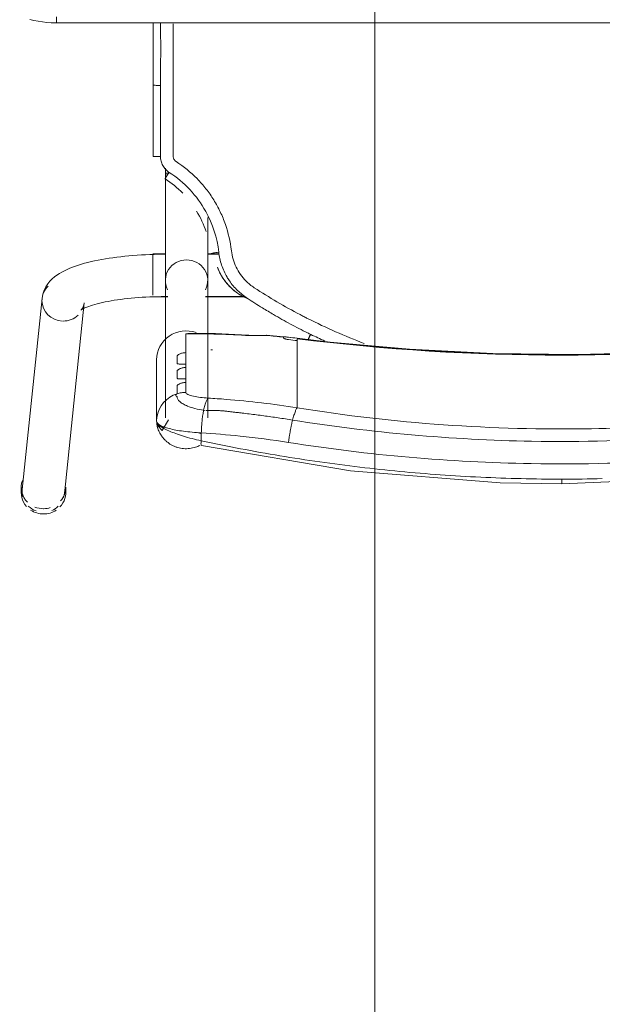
# Model space of a CAD drawing. Header units: metres. Extents: x 1.7 to 42.3, y -72.9 to -47.6.
# Tile 50 of 216: x 5.842 to 6.127, y -64.605 to -64.124. Entities that reach past the tile are written whole.
import ezdxf

# ---------------------------------------------------------------- set-up
doc = ezdxf.new("R2010")
doc.units = ezdxf.units.M
doc.layers.add('G-ANNO-SYMB', color=7, linetype='Continuous', lineweight=9)
doc.layers.add('I-FURN', color=7, linetype='Continuous', lineweight=18)

# ---------------------------------------------------------------- blocks, each defined once
blk = doc.blocks.new('ConjuntoParaAlunoTamanho6 - CJA06_ConjuntoParaAlunoTamanho6-V14-2PAV - FRIGORÍFICA')
at = {"layer": 'I-FURN', "color": 253, "true_color": 0xaaaaaa}
for p, q in [((0.24321, 0.29526), (0.23354, 0.20182)), ((0.24254, 0.29456), (0.24254, 0.29197)), ((0.2643, 0.29197), (0.2643, 0.29456)), ((0.25413, 0.19969), (0.2638, 0.29312)), ((0.17315, 0.25812), (0.17315, 0.19097)), ((0.19385, 0.19097), (0.19385, 0.25812)), ((0.19685, 0.25395), (0.19754, 0.2558)), ((0.1981, 0.22964), (0.1981, 0.25969)), ((0.12943, 0.2438), (0.12943, 0.25317)), ((0.17457, 0.25441), (0.17513, 0.25435)), ((0.19471, 0.25062), (0.1959, 0.25221)), ((0.1959, 0.25221), (0.19685, 0.25395)), ((0.12943, 0.24214), (0.12943, 0.2438)), ((0.12943, 0.24214), (0.12943, 0.23653)), ((0.18386, 0.23904), (0.18386, 0.24073)), ((0.12943, 0.23653), (0.12943, 0.23486)), ((0.12943, 0.23486), (0.12943, 0.22925)), ((0.18386, 0.23176), (0.18386, 0.23345)), ((0.12943, 0.22759), (0.12943, 0.22925)), ((0.12943, 0.22759), (0.12943, 0.22197)), ((0.12943, 0.22031), (0.12943, 0.22197)), ((0.18386, 0.21701), (0.18386, 0.22617)), ((0.12946, 0.21915), (0.14434, 0.21757)), ((0.17944, 0.21689), (0.18173, 0.21678)), ((0.17429, 0.19894), (0.15474, 0.19894)), ((0.17429, 0.19879), (0.15494, 0.19879)), ((0.2, 0.19894), (0.19271, 0.19894)), ((0.19385, 0.19879), (0.19271, 0.19879)), ((0.19385, 0.19845), (0.19385, 0.19879)), ((0.19385, 0.19764), (0.19385, 0.19845)), ((0.2, 0.1938), (0.2, 0.19814)), ((0.19385, 0.1916), (0.19385, 0.19367)), ((0.2, 0.18573), (0.2, 0.19364)), ((0.19385, 0.18582), (0.19385, 0.18688)), ((0.19385, 0.18371), (0.19385, 0.18582)), ((0.2, 0.17821), (0.2, 0.1856)), ((0.19385, 0.17809), (0.19385, 0.18059)), ((0.16757, 0.17809), (0.17268, 0.17809)), ((0.1676, 0.17794), (0.17323, 0.17794)), ((0.19377, 0.17794), (0.2, 0.17794)), ((0.2, 0.17794), (0.2, 0.17795)), ((0.19385, 0.13604), (0.19385, 0.13857)), ((0.19983, 0.13021), (0.19982, 0.0953)), ((0.19982, 0.06497), (0.19982, 0.0953)), ((0.247, 0.06497), (-0.247, 0.06497)), ((0.247, 0.06497), (-0.247, 0.06497)), ((0.247, 0.06497), (0.247, 0.06197))]:
    blk.add_line(p, q, dxfattribs=at)
at = {"layer": 'I-FURN', "color": 253, "true_color": 0xaaaaaa, "flags": 128}
for points in [[(0.0001, 0.2904), (-0.07267, 0.28721), (-0.14486, 0.2777), (-0.17603, 0.27161)], [(0.17623, 0.27161), (0.10331, 0.28398), (0.03018, 0.28985), (0.0001, 0.2904)], [(0.17627, 0.2654), (0.17627, 0.26637), (0.17627, 0.26734), (0.17627, 0.26831), (0.17627, 0.26928)], [(0.1981, 0.25971), (0.19792, 0.26092), (0.19739, 0.26208), (0.1954, 0.2642), (0.19227, 0.25896)], [(0.19758, 0.25594), (0.19796, 0.25773), (0.1981, 0.25969)], [(0.1981, 0.25971), (0.1981, 0.2522), (0.1981, 0.24468)], [(0.1981, 0.22964), (0.1981, 0.23715), (0.1981, 0.24467), (0.1981, 0.25218), (0.1981, 0.25969)], [(0.19172, 0.24799), (0.19331, 0.2492), (0.19471, 0.25062)], [(0.18386, 0.24073), (0.18386, 0.24195), (0.18386, 0.24317), (0.18386, 0.24439), (0.18386, 0.24561)], [(0.1881, 0.24628), (0.18997, 0.24701), (0.19172, 0.24799)], [(0.1881, 0.24628), (0.1881, 0.24532), (0.1881, 0.24435), (0.1881, 0.24339), (0.1881, 0.24243)], [(0.18386, 0.23345), (0.18386, 0.23485), (0.18386, 0.23624), (0.18386, 0.23764), (0.18386, 0.23904)], [(0.1881, 0.23868), (0.1881, 0.2378), (0.1881, 0.23692), (0.1881, 0.23603), (0.1881, 0.23515)], [(0.18386, 0.22617), (0.18386, 0.22757), (0.18386, 0.22897), (0.18386, 0.23036), (0.18386, 0.23176)], [(0.1881, 0.23141), (0.1881, 0.23052), (0.1881, 0.22964), (0.1881, 0.22876), (0.1881, 0.22787)], [(-0.12926, 0.21915), (-0.08865, 0.22342), (-0.0479, 0.2261), (-0.00707, 0.22717), (0.03376, 0.22666), (0.07455, 0.22454), (0.11521, 0.22083), (0.12946, 0.21915)], [(0.12943, 0.21937), (0.12943, 0.21961), (0.12943, 0.21984), (0.12943, 0.22007), (0.12943, 0.22031)], [(0.1361, 0.21901), (0.1361, 0.21893), (0.1361, 0.21886), (0.1361, 0.21878), (0.1361, 0.2187)], [(0.15351, 0.21761), (0.16928, 0.2169), (0.18131, 0.21677)], [(0.18173, 0.21678), (0.18279, 0.21686), (0.18386, 0.21701)], [(0.23507, 0.20536), (0.23501, 0.20531), (0.23482, 0.20518), (0.23451, 0.20499), (0.23408, 0.20476), (0.23355, 0.20449), (0.23291, 0.2042), (0.23217, 0.20389), (0.23133, 0.20358), (0.23041, 0.20326), (0.22941, 0.20294), (0.22832, 0.20262), (0.22717, 0.2023), (0.22594, 0.20199), (0.22464, 0.20169), (0.22328, 0.2014), (0.22186, 0.20112), (0.22039, 0.20086), (0.21886, 0.2006), (0.21729, 0.20036), (0.21567, 0.20014), (0.214, 0.19993), (0.2123, 0.19973), (0.21057, 0.19956), (0.2088, 0.1994), (0.207, 0.19926), (0.20518, 0.19913), (0.20334, 0.19903), (0.20148, 0.19894), (0.19961, 0.19888), (0.19772, 0.19883), (0.19583, 0.1988), (0.19394, 0.19879), (0.19385, 0.19879)], [(0.23354, 0.20182), (0.23373, 0.20287), (0.23403, 0.20376), (0.23437, 0.20445), (0.23469, 0.20492), (0.23492, 0.20521), (0.23505, 0.20534), (0.23507, 0.20536)], [(0.25413, 0.19969), (0.25375, 0.19762), (0.25311, 0.19572), (0.25226, 0.19403), (0.25129, 0.19256), (0.25023, 0.19128), (0.24913, 0.19017), (0.24799, 0.18919), (0.24683, 0.18832), (0.24563, 0.18753), (0.24441, 0.18681), (0.24316, 0.18615), (0.24188, 0.18553), (0.24055, 0.18496), (0.23919, 0.18441), (0.23778, 0.1839), (0.23633, 0.18341), (0.23483, 0.18295), (0.2333, 0.18251), (0.23171, 0.1821), (0.23008, 0.1817), (0.22841, 0.18133), (0.2267, 0.18098), (0.22495, 0.18064), (0.22315, 0.18033), (0.22132, 0.18004), (0.21946, 0.17976), (0.21756, 0.17951), (0.21562, 0.17928), (0.21366, 0.17906), (0.21168, 0.17887), (0.20967, 0.1787), (0.20763, 0.17855), (0.20558, 0.17842), (0.20352, 0.17831), (0.20144, 0.17823), (0.19935, 0.17816), (0.19725, 0.17811), (0.19515, 0.17809), (0.19385, 0.17809)], [(0.17315, 0.16015), (0.17315, 0.162), (0.17315, 0.16382), (0.17315, 0.1656), (0.17315, 0.16735), (0.17315, 0.16905), (0.17315, 0.17071), (0.17315, 0.17233), (0.17315, 0.1739), (0.17315, 0.17541), (0.17315, 0.17687), (0.17315, 0.17828), (0.17315, 0.17963), (0.17315, 0.18092), (0.17315, 0.18215), (0.17315, 0.18331), (0.17315, 0.18441), (0.17315, 0.18544), (0.17315, 0.1864), (0.17315, 0.18729), (0.17315, 0.1881), (0.17315, 0.18885), (0.17315, 0.18951), (0.17315, 0.19011), (0.17315, 0.19062), (0.17315, 0.19097)], [(0.19385, 0.19097), (0.19385, 0.19051), (0.19385, 0.18998), (0.19385, 0.18937), (0.19385, 0.18869), (0.19385, 0.18793), (0.19385, 0.1871), (0.19385, 0.18619), (0.19385, 0.18522), (0.19385, 0.18417), (0.19385, 0.18306), (0.19385, 0.18188), (0.19385, 0.18064), (0.19385, 0.17934), (0.19385, 0.17798), (0.19385, 0.17656), (0.19385, 0.17508), (0.19385, 0.17355), (0.19385, 0.17198), (0.19385, 0.17035), (0.19385, 0.16868), (0.19385, 0.16696), (0.19385, 0.16521), (0.19385, 0.16342), (0.19385, 0.16159), (0.19385, 0.15974), (0.19385, 0.15785), (0.19385, 0.15594), (0.19385, 0.15401), (0.19385, 0.15206), (0.19385, 0.15009), (0.19385, 0.14811), (0.19385, 0.14612), (0.19385, 0.14413), (0.19385, 0.14213), (0.19385, 0.14013), (0.19385, 0.13857)], [(0.16841, 0.18432), (0.16841, 0.18434), (0.16841, 0.18435), (0.16841, 0.18437), (0.16841, 0.18438)], [(0.19623, 0.13025), (0.19623, 0.12639), (0.19623, 0.12254), (0.19623, 0.11868), (0.19623, 0.11483), (0.19623, 0.11097), (0.19623, 0.10712), (0.19623, 0.10327), (0.19623, 0.09941), (0.19623, 0.09556)], [(0.26015, 0.06331), (0.25809, 0.06379), (0.25601, 0.0642), (0.25391, 0.06451), (0.25181, 0.06475), (0.24969, 0.0649), (0.24757, 0.06496), (0.247, 0.06497)]]:
    blk.add_lwpolyline(points, dxfattribs=at)
at = {"layer": 'I-FURN', "color": 253, "true_color": 0xaaaaaa}
for centre, major_axis, ratio, start_param, end_param in [((0.25351, 0.29419), (-0.01029, 0.00107), 0.967158, 5.223081, 5.597593), ((0.25342, 0.29456), (0.01088, 0), 0.965926, 1.570796, 2.182166), ((0.25342, 0.29456), (-0.01088, 0), 0.965926, 4.098128, 4.712389), ((0.25351, 0.29419), (-0.01029, 0.00107), 0.967158, 4.026797, 4.46746), ((0.25342, 0.29456), (0.01088, 0), 0.965926, 2.404321, 3.312013), ((0.25342, 0.29197), (0.01088, 0), 0.965926, 2.446266, 3.141593), ((0.25342, 0.29197), (0.01088, 0), 0.965926, 1.581694, 1.883969), ((0.25342, 0.29197), (0.01088, 0), 0.965926, 1.176355, 1.570796), ((0.25342, 0.29197), (0.01088, 0), 0.965926, 5.959867, 7.062609), ((0.25342, 0.29456), (0.01088, 0), 0.965926, 6.052088, 6.985956), ((0.25351, 0.29419), (-0.01029, 0.00107), 0.967158, 6.102343, 6.382991), ((0.25351, 0.29419), (-0.01029, 0.00107), 0.967158, 3.141593, 3.502975), ((0.0001, -0.77159), (1.0211, 0), 0.978148, 1.443771, 1.697822), ((0.0001, -0.77117), (1.0209, 0), 0.978148, 1.443771, 1.697822), ((0.1837, 0.22964), (0.0144, 0), 0.978148, 4.362105, 6.283185), ((0.17947, 0.60128), (0.385, 0), 0.978148, 4.689765, 4.691852), ((0.17947, 0.60356), (0.395, 0), 0.978148, 4.585364, 4.595996), ((0.17947, 0.60221), (0.3948, 0), 0.978148, 4.585364, 4.595936), ((0.17947, 0.60263), (0.395, 0), 0.978148, 4.602237, 4.623287), ((0.14521, 0.22754), (0.00087, 0.00996), 0.018501, 2.93296, 3.325659), ((0.17947, 0.60336), (0.395, 0), 0.978148, 4.644485, 4.723499), ((0.24383, 0.20075), (-0.01029, 0.00107), 0.967158, 4.812195, 5.597593), ((0.24383, 0.20075), (-0.01029, 0.00107), 0.967158, 3.241398, 4.776807), ((0.24383, 0.20075), (-0.01029, 0.00107), 0.967158, 2.456, 3.241398), ((0.1835, 0.19097), (0.01035, 0), 0.978148, 2.686587, 4.712389), ((0.1835, 0.19097), (0.01035, 0), 0.978148, 4.712389, 6.738191), ((0.1835, 0.13857), (0.01035, 0), 0.069756, 5.759587, 6.776353)]:
    blk.add_ellipse(centre, major_axis=major_axis, ratio=ratio, start_param=start_param, end_param=end_param, dxfattribs=at)
for points in [[(0.0001, 0.29036), (0.0001, 0.29029), (0.0001, 0.29001), (0.0001, 0.28916), (0.0001, 0.28841), (0.0001, 0.28802)], [(0.0001, 0.28802), (-0.00651, 0.28802), (-0.01312, 0.28795), (-0.01972, 0.28779)], [(0.01992, 0.28779), (0.01332, 0.28795), (0.00671, 0.28802), (0.0001, 0.28802)], [(0.03973, 0.28708), (0.03313, 0.2874), (0.02653, 0.28763), (0.01992, 0.28779)], [(0.0595, 0.28591), (0.05292, 0.28638), (0.04633, 0.28677), (0.03973, 0.28708)], [(0.07921, 0.28427), (0.07265, 0.28489), (0.06608, 0.28544), (0.0595, 0.28591)], [(0.09885, 0.28217), (0.09232, 0.28294), (0.08577, 0.28365), (0.07921, 0.28427)], [(0.11839, 0.27961), (0.11189, 0.28054), (0.10538, 0.28139), (0.09885, 0.28217)], [(0.13782, 0.27661), (0.13136, 0.27768), (0.12489, 0.27868), (0.11839, 0.27961)], [(0.15712, 0.27316), (0.15071, 0.27438), (0.14427, 0.27553), (0.13782, 0.27661)], [(0.13164, 0.25914), (0.13175, 0.25959), (0.13198, 0.26053), (0.13231, 0.26203), (0.13262, 0.26359), (0.13292, 0.2652), (0.1332, 0.26684), (0.13344, 0.26848), (0.13359, 0.26956), (0.13366, 0.2701)], [(0.17627, 0.26928), (0.16991, 0.27065), (0.16353, 0.27194), (0.15712, 0.27316)], [(0.17627, 0.26928), (0.17633, 0.26966), (0.17642, 0.27037), (0.17644, 0.2712), (0.17636, 0.27149), (0.1763, 0.27156)], [(0.17513, 0.25435), (0.1752, 0.25471), (0.17534, 0.25544), (0.17553, 0.25659), (0.17571, 0.25778), (0.17586, 0.25902), (0.17599, 0.26028), (0.1761, 0.26156), (0.17618, 0.26285), (0.17624, 0.26413), (0.17626, 0.26498), (0.17627, 0.2654)], [(0.1981, 0.25969), (0.1981, 0.26035), (0.19703, 0.26165), (0.19239, 0.26338), (0.18523, 0.2647), (0.17934, 0.26523), (0.17627, 0.2654)], [(0.17811, 0.26528), (0.17751, 0.26545), (0.1769, 0.26561), (0.17629, 0.26577)], [(0.12943, 0.25317), (0.12952, 0.25327), (0.1297, 0.25353), (0.13, 0.25409), (0.13031, 0.25481), (0.13064, 0.25568), (0.13097, 0.2567), (0.1313, 0.25786), (0.13153, 0.2587), (0.13164, 0.25914)], [(0.17285, 0.2484), (0.17297, 0.2485), (0.1732, 0.24877), (0.17355, 0.24934), (0.17389, 0.25006), (0.17423, 0.25093), (0.17455, 0.25195), (0.17485, 0.25308), (0.17504, 0.25392), (0.17513, 0.25435)], [(0.18386, 0.24561), (0.18422, 0.24561), (0.18494, 0.24565), (0.18601, 0.24578), (0.18707, 0.24599), (0.18776, 0.24617), (0.1881, 0.24628)], [(0.12434, 0.2095), (0.11529, 0.21408), (0.10607, 0.21814), (0.09666, 0.22168)], [(0.11594, 0.2205), (0.11821, 0.21947), (0.12046, 0.21841), (0.1227, 0.21732)], [(0.1227, 0.21732), (0.12291, 0.21776), (0.12336, 0.21866), (0.12377, 0.21945), (0.12395, 0.2198)], [(0.12436, 0.21651), (0.12408, 0.21665), (0.12353, 0.21692), (0.12297, 0.21719), (0.1227, 0.21732)], [(0.12334, 0.21813), (0.12319, 0.21783), (0.12304, 0.21753), (0.12289, 0.21723)], [(0.12395, 0.21936), (0.12377, 0.21898), (0.12356, 0.21856), (0.12335, 0.21813)], [(0.1336, 0.21981), (0.13377, 0.21979), (0.1341, 0.21974), (0.13456, 0.21967), (0.13499, 0.21957), (0.13538, 0.21946), (0.13569, 0.21935), (0.13593, 0.21923), (0.13606, 0.21912), (0.1361, 0.21905), (0.1361, 0.21901)], [(0.1361, 0.2187), (0.1361, 0.21868), (0.13609, 0.21865), (0.13607, 0.21862), (0.13605, 0.2186)], [(0.14432, 0.21779), (0.14576, 0.21776), (0.1486, 0.21775), (0.15133, 0.21782), (0.15267, 0.21788)], [(0.15267, 0.21788), (0.1532, 0.21758), (0.15369, 0.21752), (0.15417, 0.21772)], [(0.14098, 0.20758), (0.13826, 0.20916), (0.13276, 0.21224), (0.12717, 0.21512), (0.12436, 0.21651)], [(0.12798, 0.20762), (0.12738, 0.20794), (0.12617, 0.20857), (0.12495, 0.20919), (0.12434, 0.2095)], [(0.1504, 0.19445), (0.14673, 0.19684), (0.13935, 0.20142), (0.13181, 0.20561), (0.12798, 0.20762)], [(0.14635, 0.20432), (0.14546, 0.20487), (0.14368, 0.20597), (0.14188, 0.20704), (0.14098, 0.20758)], [(0.15378, 0.19963), (0.15256, 0.20043), (0.1501, 0.202), (0.14762, 0.20355), (0.14638, 0.20431)], [(0.15863, 0.1971), (0.15703, 0.19822), (0.15531, 0.19916), (0.1535, 0.1999)], [(0.15374, 0.19972), (0.15472, 0.19931), (0.15575, 0.19881), (0.1568, 0.1982)], [(0.1625, 0.1911), (0.16134, 0.1928), (0.15869, 0.19594), (0.1555, 0.19851), (0.15378, 0.19963)], [(0.15448, 0.19112), (0.15386, 0.19174), (0.15256, 0.19292), (0.15114, 0.19396), (0.1504, 0.19445)], [(0.16156, 0.17636), (0.16124, 0.17915), (0.15968, 0.18454), (0.15645, 0.18912), (0.15448, 0.19112)], [(0.16371, 0.18924), (0.16352, 0.18955), (0.16313, 0.19018), (0.16271, 0.1908), (0.1625, 0.1911)], [(0.16774, 0.17706), (0.1675, 0.1792), (0.16656, 0.18343), (0.16479, 0.18738), (0.16371, 0.18924)], [(0.16501, 0.19076), (0.16537, 0.19026), (0.16604, 0.18925), (0.16695, 0.18767), (0.16775, 0.18603), (0.1682, 0.1849), (0.16841, 0.18432)], [(0.17146, 0.1778), (0.17147, 0.17776), (0.17128, 0.17766), (0.17046, 0.17746), (0.16921, 0.17725), (0.16823, 0.17712), (0.16774, 0.17706)], [(0.1786, 0.15703), (0.17667, 0.16018), (0.1751, 0.16355), (0.1739, 0.16704)], [(0.19391, 0.14119), (0.19084, 0.14321), (0.18795, 0.1456), (0.18537, 0.14827)], [(0.19199, 0.13805), (0.19225, 0.13846), (0.19278, 0.13928), (0.19344, 0.14033), (0.19385, 0.14103), (0.19393, 0.14119), (0.19391, 0.14119)], [(0.19623, 0.13025), (0.19622, 0.13104), (0.19604, 0.13255), (0.19519, 0.13473), (0.19383, 0.13663), (0.19265, 0.13762), (0.19199, 0.13805)], [(0.19, 0.13025), (0.19, 0.1305), (0.18994, 0.13099), (0.18966, 0.1317), (0.18922, 0.13231), (0.18884, 0.13263), (0.18863, 0.13277)], [(0.19, 0.09555), (0.19, 0.09868), (0.19, 0.10482), (0.19, 0.11314), (0.19, 0.12173), (0.19, 0.1274), (0.19, 0.13025)], [(0.19982, 0.1302), (0.19984, 0.13021), (0.19969, 0.13022), (0.19891, 0.13024), (0.1977, 0.13025), (0.19672, 0.13025), (0.19623, 0.13025)], [(0.19982, 0.1302), (0.19982, 0.12729), (0.19982, 0.12438), (0.19982, 0.12147)], [(0.19982, 0.09529), (0.19982, 0.1011), (0.19982, 0.11273), (0.19982, 0.12438), (0.19982, 0.1302)], [(0.19982, 0.11273), (0.19982, 0.10691), (0.19982, 0.1011), (0.19982, 0.09528)], [(0.19623, 0.09556), (0.19662, 0.09556), (0.19701, 0.09556), (0.19738, 0.09555)], [(0.19738, 0.09555), (0.19775, 0.09554), (0.1981, 0.09553), (0.19841, 0.09551)], [(0.19982, 0.0953), (0.19982, 0.0953), (0.19982, 0.09529), (0.19982, 0.09529)], [(0.19982, 0.06497), (0.19982, 0.07507), (0.19982, 0.08518), (0.19982, 0.09529)], [(0.19982, 0.07534), (0.19982, 0.07188), (0.19982, 0.06842), (0.19982, 0.06497)]]:
    blk.add_open_spline(points, degree=3, dxfattribs=at)
for points, knots in [([(-0.13346, 0.2701), (-0.0847, 0.2778), (0.00519, 0.28415), (0.09466, 0.27626), (0.13366, 0.2701)], [-1, -1, -1, -1, -0.444444, 0, 0, 0, 0]), ([(-0.13144, 0.25914), (-0.08343, 0.26683), (0.00512, 0.27318), (0.09323, 0.26529), (0.13164, 0.25914)], [-1, -1, -1, -1, -0.444444, 0, 0, 0, 0]), ([(0.13366, 0.2701), (0.14155, 0.26885), (0.15578, 0.26699), (0.16997, 0.2658), (0.17627, 0.2654)], [-1, -1, -1, -1, -0.444444, 0, 0, 0, 0]), ([(0.17699, 0.27153), (0.17765, 0.27187), (0.17927, 0.27255), (0.18196, 0.27315), (0.18496, 0.2732), (0.18741, 0.27274), (0.18905, 0.27216), (0.18996, 0.27176), (0.19062, 0.27143), (0.19127, 0.27106), (0.19212, 0.27051), (0.19313, 0.26973), (0.19423, 0.2687), (0.19516, 0.26763), (0.19594, 0.26656), (0.1966, 0.26547), (0.19712, 0.26439), (0.19752, 0.26334), (0.1978, 0.26234), (0.19804, 0.26108), (0.1981, 0.26023), (0.1981, 0.25971)], [0.3275759, 0.3275759, 0.3275759, 0.3275759, 0.375, 0.4375, 0.5, 0.5625, 0.59375, 0.609375, 0.625, 0.640625, 0.65625, 0.6875, 0.71875, 0.75, 0.78125, 0.8125, 0.84375, 0.875, 0.90625, 0.9375, 1, 1, 1, 1]), ([(0.17627, 0.26928), (0.1778, 0.26895), (0.18084, 0.26823), (0.1851, 0.26704), (0.18885, 0.26578), (0.19302, 0.26411), (0.19708, 0.26187), (0.1981, 0.26034), (0.1981, 0.25971)], [0, 0, 0, 0, 0.125, 0.25, 0.375, 0.5, 0.75, 1, 1, 1, 1]), ([(0.12943, 0.25317), (0.08224, 0.26075), (-0.00484, 0.26702), (-0.09148, 0.25924), (-0.12923, 0.25317)], [-1, -1, -1, -1, -0.444444, 0, 0, 0, 0]), ([(0.19589, 0.26257), (0.19565, 0.26263), (0.19517, 0.26271), (0.1947, 0.26267), (0.19448, 0.26263)], [0.3140409, 0.3140409, 0.3140409, 0.3140409, 0.375, 0.4333514, 0.4333514, 0.4333514, 0.4333514]), ([(0.1981, 0.25971), (0.1981, 0.26024), (0.19787, 0.26101), (0.19723, 0.26183), (0.19682, 0.26214), (0.1966, 0.26226)], [0, 0, 0, 0, 0.125, 0.1875, 0.25, 0.25, 0.25, 0.25]), ([(0.13164, 0.25914), (0.13399, 0.25877), (0.13871, 0.25805), (0.14577, 0.25706), (0.15166, 0.25629), (0.15577, 0.2558), (0.15812, 0.25552), (0.15988, 0.25532), (0.16163, 0.25511), (0.16339, 0.25489), (0.16514, 0.25469), (0.16691, 0.25455), (0.16868, 0.25447), (0.17104, 0.2544), (0.17282, 0.25442), (0.17401, 0.25447)], [0, 0, 0, 0, 0.166667, 0.333333, 0.5, 0.583333, 0.625, 0.666667, 0.708333, 0.75, 0.791667, 0.833333, 0.875, 0.916667, 1, 1, 1, 1]), ([(0.12943, 0.25317), (0.13522, 0.25225), (0.14681, 0.25064), (0.16129, 0.24919), (0.16997, 0.24858), (0.17285, 0.2484)], [0, 0, 0, 0, 0.4, 0.8, 1, 1, 1, 1]), ([(0.17513, 0.25435), (0.17661, 0.25414), (0.17948, 0.25358), (0.18284, 0.25246), (0.1849, 0.25145), (0.18608, 0.25069), (0.18754, 0.24953), (0.18812, 0.24854), (0.1881, 0.24778)], [0, 0, 0, 0, 0.2, 0.4, 0.55, 0.625, 0.7, 1, 1, 1, 1]), ([(0.17285, 0.2484), (0.17555, 0.24823), (0.17966, 0.24775), (0.18317, 0.24668), (0.18386, 0.24597), (0.18386, 0.24561)], [0, 0, 0, 0, 0.444444, 0.722222, 1, 1, 1, 1]), ([(0.1881, 0.24778), (0.18821, 0.24772), (0.18836, 0.24763), (0.18849, 0.24751), (0.18856, 0.24744), (0.1886, 0.24738), (0.18864, 0.24733), (0.1887, 0.24726), (0.18876, 0.24718), (0.1888, 0.24708), (0.18879, 0.247), (0.18877, 0.24693), (0.18873, 0.24686), (0.18866, 0.24676), (0.1885, 0.24657), (0.18828, 0.2464), (0.1881, 0.24628)], [0, 0, 0, 0, 0.166667, 0.25, 0.291667, 0.333333, 0.375, 0.416667, 0.5, 0.583333, 0.625, 0.666667, 0.708333, 0.75, 0.833333, 1, 1, 1, 1]), ([(0.1881, 0.24243), (0.1881, 0.24236), (0.18804, 0.24222), (0.18782, 0.24198), (0.18743, 0.2417), (0.18691, 0.24142), (0.18629, 0.24117), (0.18532, 0.24088), (0.18448, 0.24075), (0.18386, 0.24073)], [0, 0, 0, 0, 0.125, 0.25, 0.375, 0.5, 0.625, 0.75, 1, 1, 1, 1]), ([(0.18386, 0.23904), (0.18448, 0.23902), (0.18532, 0.23903), (0.18629, 0.23904), (0.18691, 0.23904), (0.18743, 0.23902), (0.18782, 0.23896), (0.18804, 0.23885), (0.1881, 0.23875), (0.1881, 0.23868)], [0, 0, 0, 0, 0.25, 0.375, 0.5, 0.625, 0.75, 0.875, 1, 1, 1, 1]), ([(0.1881, 0.23515), (0.1881, 0.23508), (0.18804, 0.23494), (0.18782, 0.2347), (0.18743, 0.23442), (0.18691, 0.23414), (0.18629, 0.23389), (0.18532, 0.2336), (0.18448, 0.23348), (0.18386, 0.23345)], [0, 0, 0, 0, 0.125, 0.25, 0.375, 0.5, 0.625, 0.75, 1, 1, 1, 1]), ([(0.18386, 0.23176), (0.18448, 0.23175), (0.18532, 0.23175), (0.18629, 0.23176), (0.18691, 0.23176), (0.18743, 0.23174), (0.18782, 0.23168), (0.18804, 0.23158), (0.1881, 0.23147), (0.1881, 0.23141)], [0, 0, 0, 0, 0.25, 0.375, 0.5, 0.625, 0.75, 0.875, 1, 1, 1, 1]), ([(0.1881, 0.22787), (0.1881, 0.22781), (0.18804, 0.22767), (0.18782, 0.22742), (0.18743, 0.22714), (0.18691, 0.22687), (0.18629, 0.22661), (0.18532, 0.22633), (0.18448, 0.2262), (0.18386, 0.22617)], [0, 0, 0, 0, 0.125, 0.25, 0.375, 0.5, 0.625, 0.75, 1, 1, 1, 1]), ([(0.13605, 0.2186), (0.13602, 0.21857), (0.13593, 0.21853), (0.13575, 0.2185), (0.13549, 0.21849), (0.13508, 0.2185), (0.13445, 0.21856), (0.1339, 0.21862), (0.1336, 0.21866)], [0, 0, 0, 0, 0.125, 0.25, 0.375, 0.5, 0.75, 1, 1, 1, 1]), ([(0.15683, 0.19818), (0.15764, 0.19771), (0.15919, 0.19669), (0.16207, 0.19434), (0.16393, 0.19226), (0.16501, 0.19076)], [0, 0, 0, 0, 0.25, 0.5, 1, 1, 1, 1]), ([(0.16841, 0.18438), (0.16796, 0.18563), (0.16686, 0.18807), (0.16383, 0.19273), (0.16081, 0.19558), (0.15863, 0.1971)], [0, 0, 0, 0, 0.25, 0.5, 1, 1, 1, 1]), ([(0.18863, 0.13277), (0.18486, 0.13521), (0.17974, 0.13937), (0.17389, 0.14605), (0.17007, 0.15149), (0.1669, 0.15732), (0.16353, 0.16552), (0.16208, 0.17192), (0.16156, 0.17636)], [0, 0, 0, 0, 0.25, 0.375, 0.5, 0.625, 0.75, 1, 1, 1, 1]), ([(0.16774, 0.17706), (0.16854, 0.1701), (0.17345, 0.15474), (0.18461, 0.14281), (0.19199, 0.13805)], [0, 0, 0, 0, 0.444444, 1, 1, 1, 1]), ([(0.19, 0.06548), (0.19, 0.06617), (0.19, 0.06811), (0.19, 0.07088), (0.19, 0.07365), (0.19, 0.07618), (0.19, 0.07838), (0.19, 0.0801), (0.19, 0.08153), (0.19, 0.08284), (0.19, 0.08398), (0.19, 0.08486), (0.19, 0.08558), (0.19, 0.08626), (0.19, 0.0868), (0.19, 0.08716), (0.19, 0.08749), (0.19, 0.08795), (0.19, 0.08848), (0.19, 0.089), (0.19, 0.08963), (0.19, 0.09074), (0.19, 0.09261), (0.19, 0.0945), (0.19, 0.09555)], [0.4659091, 0.4659091, 0.4659091, 0.4659091, 0.4772727, 0.5, 0.5227273, 0.5454545, 0.5681818, 0.5909091, 0.6136364, 0.6363636, 0.6590909, 0.6818182, 0.7045455, 0.7272727, 0.75, 0.7727273, 0.7954545, 0.8181818, 0.8409091, 0.8636364, 0.8863636, 0.9090909, 0.9545455, 1, 1, 1, 1]), ([(0.19618, 0.06498), (0.19616, 0.06721), (0.1961, 0.07741), (0.19616, 0.08755), (0.19623, 0.09556)], [0.8400419, 0.8400419, 0.8400419, 0.8400419, 0.875, 1, 1, 1, 1]), ([(0.19841, 0.09551), (0.19872, 0.09549), (0.19926, 0.09545), (0.19973, 0.09538), (0.19982, 0.09532), (0.19982, 0.0953)], [0.4, 0.4, 0.4, 0.4, 0.6, 0.8, 0.9699288, 0.9699288, 0.9699288, 0.9699288])]:
    blk.add_open_spline(points, degree=3, knots=knots, dxfattribs=at)
blk = doc.blocks.new('4 GRE - ESCOLA DE CINEMA E AUDIOVISUAL CINE REX R07_rvt-1-2PAV - FRIGORÍFICA')
at = {"layer": 'I-FURN', "color": 253, "lineweight": 18, "true_color": 0xaaaaaa, "rotation": 180}
blk.add_blockref('ConjuntoParaAlunoTamanho6 - CJA06_ConjuntoParaAlunoTamanho6-V14-2PAV - FRIGORÍFICA', (6.10728, -64.06045), dxfattribs=at)

msp = doc.modelspace()

# ---------------------------------------------------------------- linework, layer by layer
at = {"layer": 'G-ANNO-SYMB'}
msp.add_line((6.01577, -50.45607), (6.01577, -72.71601), dxfattribs=at)

# ---------------------------------------------------------------- block references
at = {"lineweight": 5}
msp.add_blockref('4 GRE - ESCOLA DE CINEMA E AUDIOVISUAL CINE REX R07_rvt-1-2PAV - FRIGORÍFICA', (0, 0), dxfattribs=at)

doc.saveas('drawing.dxf')
